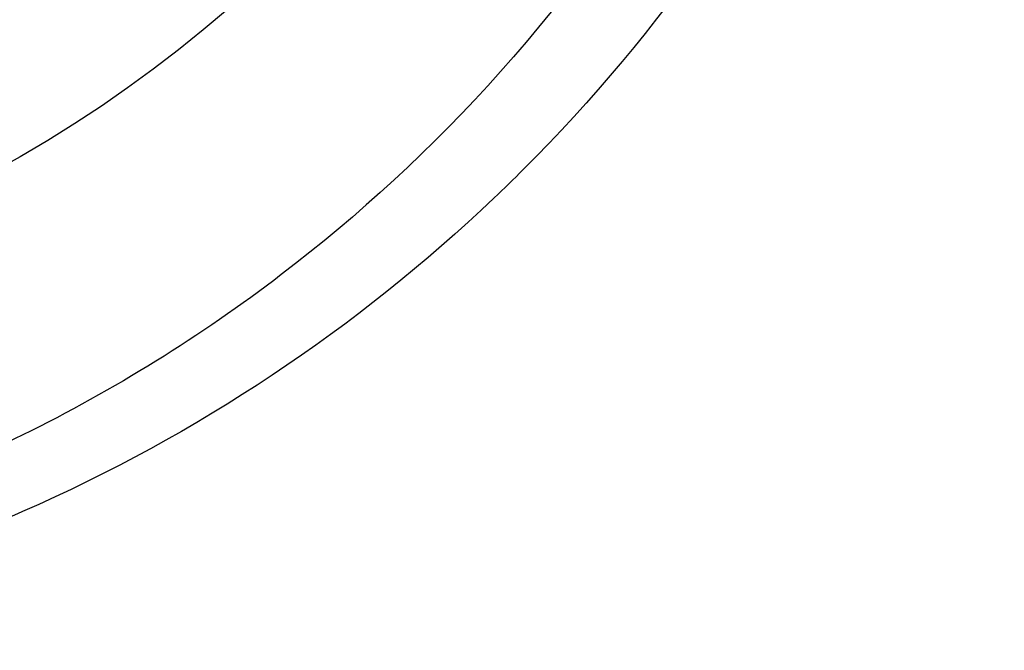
# Model space of a CAD drawing. Extents: x 1 to 669, y 0 to 417.
# Tile 96 of 256: x 62.888 to 63.0191, y 368.346 to 368.43. Entities that reach past the tile are written whole.
import ezdxf

# ---------------------------------------------------------------- set-up
doc = ezdxf.new("R2010")
doc.units = 0
doc.header["$LTSCALE"] = 12
doc.header["$MEASUREMENT"] = 0
doc.layers.add('X', color=1, linetype='CONTINUOUS')

msp = doc.modelspace()

# ---------------------------------------------------------------- linework, layer by layer
at = {"layer": 'X'}
msp.add_line((62.97271, 368.43), (62.97271, 368.43), dxfattribs=at)
msp.add_ellipse((62.80031, 368.56464), major_axis=(0.13887, -0.10853), ratio=0.999999, start_param=-5.619814, end_param=0.663371, dxfattribs=at)
for points, knots in [([(62.62286, 368.69256), (62.62773, 368.69932), (62.63301, 368.70583), (62.63861, 368.71198), (62.64091, 368.7145), (62.64326, 368.71696), (62.64566, 368.71936), (62.65068, 368.72439), (62.656, 368.72921), (62.66155, 368.73377), (62.66654, 368.73786), (62.6717, 368.74173), (62.67702, 368.74536), (62.68628, 368.75168), (62.69603, 368.75729), (62.70616, 368.76212), (62.71047, 368.76418), (62.71486, 368.7661), (62.71931, 368.76787), (62.74509, 368.77815), (62.77268, 368.78343), (62.80034, 368.78343), (62.80225, 368.78343), (62.80418, 368.78341), (62.8061, 368.78336), (62.83113, 368.7827), (62.85586, 368.77775), (62.8792, 368.76873), (62.88335, 368.76713), (62.88745, 368.76539), (62.89149, 368.76354), (62.91512, 368.75271), (62.93668, 368.73771), (62.95502, 368.71937), (62.95633, 368.71807), (62.95762, 368.71674), (62.95889, 368.7154), (62.99718, 368.67513), (63.0191, 368.62014), (63.0191, 368.56469), (63.0191, 368.56288), (63.01908, 368.56106), (63.01903, 368.55924), (63.01829, 368.52974), (63.01156, 368.50056), (62.99929, 368.47374), (62.98846, 368.45004), (62.97344, 368.42843), (62.95503, 368.41002), (62.95376, 368.40875), (62.95247, 368.40749), (62.95117, 368.40625), (62.93281, 368.38878), (62.91156, 368.37463), (62.88836, 368.36444), (62.88461, 368.36279), (62.88081, 368.36124), (62.87697, 368.35981), (62.85248, 368.35065), (62.82649, 368.34595), (62.80036, 368.34596), (62.79864, 368.34596), (62.79691, 368.34598), (62.79519, 368.34602), (62.76976, 368.34662), (62.74463, 368.35165), (62.72093, 368.36089), (62.7172, 368.36234), (62.71351, 368.3639), (62.70987, 368.36555), (62.68599, 368.3764), (62.66423, 368.39148), (62.64568, 368.41003), (62.64429, 368.41142), (62.64292, 368.41283), (62.64156, 368.41426), (62.62401, 368.43279), (62.60982, 368.45426), (62.59967, 368.47769), (62.59825, 368.48095), (62.59692, 368.48424), (62.59567, 368.48755), (62.59071, 368.50072), (62.58704, 368.51432), (62.58469, 368.52815)], [0.000001, 0.000001, 0.000001, 0.000001, 0.063514, 0.063514, 0.063514, 0.089599, 0.089599, 0.089599, 0.144332, 0.144332, 0.144332, 0.193495, 0.193495, 0.193495, 0.279227, 0.279227, 0.279227, 0.315738, 0.315738, 0.315738, 0.527467, 0.527467, 0.527467, 0.542131, 0.542131, 0.542131, 0.733234, 0.733234, 0.733234, 0.767178, 0.767178, 0.767178, 0.965689, 0.965689, 0.965689, 0.979785, 0.979785, 0.979785, 1.404032, 1.404032, 1.404032, 1.417909, 1.417909, 1.417909, 1.643334, 1.643334, 1.643334, 1.842499, 1.842499, 1.842499, 1.856244, 1.856244, 1.856244, 2.049857, 2.049857, 2.049857, 2.081166, 2.081166, 2.081166, 2.28109, 2.28109, 2.28109, 2.294236, 2.294236, 2.294236, 2.488648, 2.488648, 2.488648, 2.519217, 2.519217, 2.519217, 2.719808, 2.719808, 2.719808, 2.734839, 2.734839, 2.734839, 2.930028, 2.930028, 2.930028, 2.957135, 2.957135, 2.957135, 3.064801, 3.064801, 3.064801, 3.064801]), ([(63.00402, 368.56467), (63.00431, 368.55212), (63.00369, 368.53234), (62.99301, 368.4908), (62.98606, 368.47367), (62.96224, 368.43207), (62.94324, 368.41163), (62.91205, 368.38781), (62.90052, 368.38065), (62.86495, 368.36309), (62.83957, 368.35601), (62.79989, 368.3526), (62.78612, 368.35277), (62.74549, 368.35716), (62.71923, 368.36524), (62.67003, 368.39142), (62.64788, 368.40971), (62.61837, 368.44579), (62.60866, 368.46126), (62.59332, 368.49428), (62.58775, 368.5117), (62.58441, 368.52961)], [0.000001, 0.000001, 0.000001, 0.000001, 0.161292, 0.161292, 0.282548, 0.282548, 0.477075, 0.477075, 0.579486, 0.579486, 0.77713, 0.77713, 0.880774, 0.880774, 1.087573, 1.087573, 1.304168, 1.304168, 1.442845, 1.442845, 1.581687, 1.581687, 1.581687, 1.581687])]:
    msp.add_open_spline(points, degree=3, knots=knots, dxfattribs=at)

doc.saveas('drawing.dxf')
